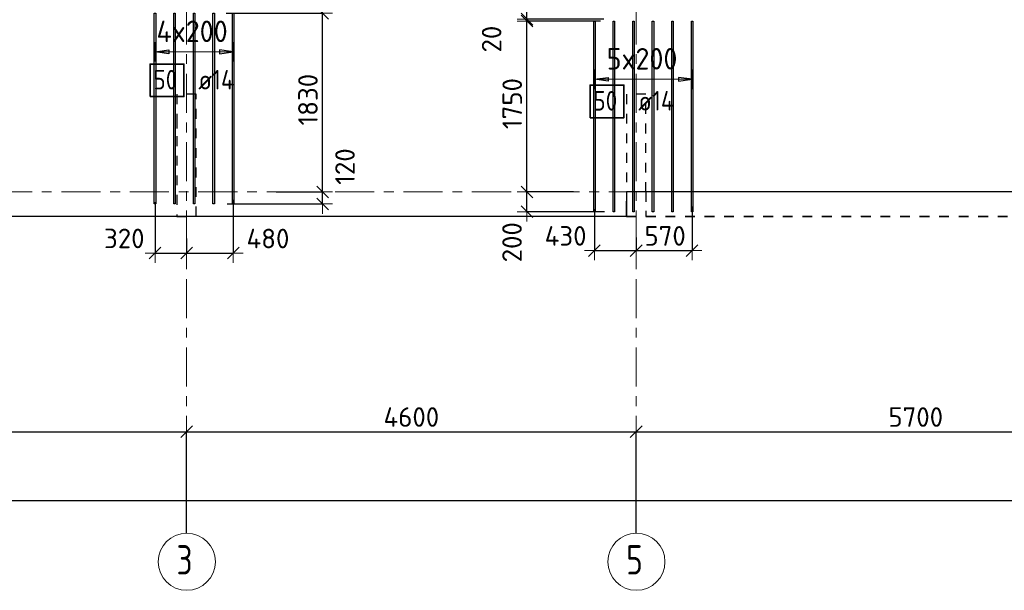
# Model space of a CAD drawing. Header units: metres. Extents: x -38 to 107, y -15 to 21.
# Tile 6 of 133: x 7 to 18, y -4 to 2. Entities that reach past the tile are written whole.
import ezdxf

# ---------------------------------------------------------------- set-up
doc = ezdxf.new("R2010")
doc.units = ezdxf.units.M
doc.header["$PDMODE"] = 65
for name, pattern in [('______11', [0.5, 0.4, -0.05, 0, -0.05]), ('______2', [0.0405, 0.03, -0.0105]), ('______3', [0.5, 0.4, -0.1]), ('______5', [1.1, 0.8, -0.1, 0.1, -0.1])]:
    doc.linetypes.add(name, pattern=pattern)
for name, color, linetype, lineweight in [('XR$2$Осевая линия (1)', 7, '______5', 13), ('XR$2$Размерная линия (1)', 7, 'Continuous', 13), ('XR$4$Балка (1)', 7, '______3', 13), ('XR$4$Перекрытие (1)', 7, 'Continuous', 35), ('XR$4$Размерная линия (1)', 7, 'Continuous', 13)]:
    doc.layers.add(name, color=color, linetype=linetype, lineweight=lineweight)
doc.layers.add('XR$4$Арм.стержн.Доп. Арм верхн.зоны Х', color=7, linetype='Continuous', lineweight=35, true_color=0x8c8cff)
doc.layers.add('XR$6$Стена_ бетон несущ.', color=7, linetype='Continuous', lineweight=70, true_color=0xb4b496)
doc.styles.add('ISOCPEUR', font='txt')
doc.dimstyles.new('DIMSTYLE_3', dxfattribs={"dimtxt": 0.2, "dimasz": 0.2, "dimexe": 0, "dimexo": 0, "dimgap": 0.1, "dimtad": 2, "dimdec": 0, "dimlfac": 1000, "dimrnd": 5, "dimzin": 12, "dimdsep": 46, "dimtxsty": 'ISOCPEUR', "dimblk1": 'ALL_ML_STRICH', "dimblk2": 'ALL_ML_STRICH', "dimsah": 1, "dimcen": 0, "dimclrd": 7, "dimclre": 256, "dimclrt": 7, "dimadec": 0, "dimazin": 0, "dimtfac": 1, "dimtdec": 0, "dimtix": 1, "dimtmove": 2, "dimatfit": 3, "dimfxl": 0, "dimtzin": 0, "dimlwd": 0, "dimlwe": -3, "dimarcsym": 0})
doc.dimstyles.new('DIMSTYLE_33', dxfattribs={"dimtxt": 0.2, "dimasz": 0.2, "dimexe": 0, "dimexo": 0, "dimgap": 0.1, "dimtad": 2, "dimdec": 0, "dimlfac": 1000, "dimrnd": 5, "dimzin": 12, "dimdsep": 46, "dimtxsty": 'ISOCPEUR', "dimblk1": 'ALL_ML_STRICH', "dimblk2": 'ALL_ML_STRICH', "dimsah": 1, "dimcen": 0, "dimclrd": 7, "dimclre": 256, "dimclrt": 7, "dimadec": 0, "dimazin": 0, "dimtfac": 1, "dimtdec": 0, "dimtix": 1, "dimtmove": 2, "dimatfit": 3, "dimfxl": 0, "dimtvp": 1.2, "dimtzin": 0, "dimlwd": 0, "dimlwe": -3, "dimarcsym": 0})
doc.dimstyles.new('DIMSTYLE_34', dxfattribs={"dimtxt": 0.2, "dimasz": 0.2, "dimexe": 0, "dimexo": 0, "dimgap": 0.1, "dimtad": 0, "dimdec": 0, "dimlfac": 1000, "dimrnd": 5, "dimzin": 12, "dimdsep": 46, "dimtxsty": 'ISOCPEUR', "dimblk1": 'ALL_ML_STRICH', "dimblk2": 'ALL_ML_STRICH', "dimsah": 1, "dimcen": 0, "dimclrd": 7, "dimclre": 256, "dimclrt": 7, "dimadec": 0, "dimazin": 0, "dimtfac": 1, "dimtdec": 0, "dimtix": 1, "dimtmove": 2, "dimatfit": 3, "dimfxl": 0, "dimtvp": 1.2, "dimtzin": 0, "dimlwd": 0, "dimlwe": -3, "dimarcsym": 0})

# ---------------------------------------------------------------- blocks, each defined once
blk = doc.blocks.new('ALL_ML_STRICH')
at = {"color": 0, "linetype": 'ByBlock', "lineweight": -2}
for p, q in [((-1, 0), (0.5, 0)), ((-0.3, -0.3), (0.3, 0.3)), ((0, -0.5), (0, 0.5))]:
    blk.add_line(p, q, dxfattribs=at)
blk = doc.blocks.new('*D12')
at = {"layer": 'DEFPOINTS', "color": 7, "linetype": 'Continuous', "lineweight": 13, "transparency": 33554687}
for p in [(0.5, -3.103), (0.5, -3.156), (61.6, -3.14)]:
    blk.add_point(p, dxfattribs=at)
at = {"layer": 'XR$2$Размерная линия (1)', "color": 9, "linetype": 'Continuous', "lineweight": -2, "true_color": 0xc7c7c7, "transparency": 33554687}
for p, q in [((0.5, -3.123), (0.5, -3.156)), ((61.6, -3.156), (61.6, -3.156))]:
    blk.add_line(p, q, dxfattribs=at)
at = {"layer": 'XR$2$Размерная линия (1)', "color": 7, "linetype": 'Continuous', "lineweight": -2, "transparency": 33554687}
blk.add_line((0.5, -3.156), (61.6, -3.156), dxfattribs=at)
at = {"layer": 'XR$2$Размерная линия (1)', "color": 7, "linetype": 'Continuous', "lineweight": 13, "transparency": 33554687, "xscale": 0.2, "yscale": 0.2, "zscale": 0.2, "rotation": 180}
blk.add_blockref('ALL_ML_STRICH', (0.5, -3.156), dxfattribs=at)
at = {"layer": 'XR$2$Размерная линия (1)', "color": 7, "linetype": 'Continuous', "lineweight": 13, "transparency": 33554687, "xscale": 0.2, "yscale": 0.2, "zscale": 0.2}
blk.add_blockref('ALL_ML_STRICH', (61.6, -3.156), dxfattribs=at)
at = {"layer": 'XR$2$Размерная линия (1)', "color": 7, "linetype": 'Continuous', "lineweight": 13, "transparency": 33554687, "insert": (31.1, -3.006), "char_height": 0.2, "width": 1, "attachment_point": 5, "style": 'ISOCPEUR'}
blk.add_mtext('\\A1;{61100}', dxfattribs=at)
blk = doc.blocks.new('*D14')
at = {"layer": 'DEFPOINTS', "color": 7, "linetype": 'Continuous', "lineweight": 13, "transparency": 33554687}
for p in [(4.5, -2.452), (4.5, -3.513), (9.15, -3.513)]:
    blk.add_point(p, dxfattribs=at)
at = {"layer": 'XR$2$Размерная линия (1)', "color": 9, "linetype": 'Continuous', "lineweight": -2, "true_color": 0xc7c7c7, "transparency": 33554687}
for p, q in [((4.5, -3.493), (4.5, -2.452)), ((9.15, -3.493), (9.15, -2.452))]:
    blk.add_line(p, q, dxfattribs=at)
at = {"layer": 'XR$2$Размерная линия (1)', "color": 7, "linetype": 'Continuous', "lineweight": -2, "transparency": 33554687}
blk.add_line((4.5, -2.452), (9.15, -2.452), dxfattribs=at)
at = {"layer": 'XR$2$Размерная линия (1)', "color": 7, "linetype": 'Continuous', "lineweight": 13, "transparency": 33554687, "xscale": 0.2, "yscale": 0.2, "zscale": 0.2, "rotation": 180}
blk.add_blockref('ALL_ML_STRICH', (4.5, -2.452), dxfattribs=at)
at = {"layer": 'XR$2$Размерная линия (1)', "color": 7, "linetype": 'Continuous', "lineweight": 13, "transparency": 33554687, "xscale": 0.2, "yscale": 0.2, "zscale": 0.2}
blk.add_blockref('ALL_ML_STRICH', (9.15, -2.452), dxfattribs=at)
at = {"layer": 'XR$2$Размерная линия (1)', "color": 7, "linetype": 'Continuous', "lineweight": 13, "transparency": 33554687, "insert": (6.825, -2.302), "char_height": 0.2, "width": 0.8, "attachment_point": 5, "style": 'ISOCPEUR'}
blk.add_mtext('\\A1;{4650}', dxfattribs=at)
blk = doc.blocks.new('*D15')
at = {"layer": 'DEFPOINTS', "color": 7, "linetype": 'Continuous', "lineweight": 13, "transparency": 33554687}
for p in [(9.15, -2.452), (9.15, -3.513), (13.75, -3.513)]:
    blk.add_point(p, dxfattribs=at)
at = {"layer": 'XR$2$Размерная линия (1)', "color": 9, "linetype": 'Continuous', "lineweight": -2, "true_color": 0xc7c7c7, "transparency": 33554687}
for p, q in [((9.15, -3.493), (9.15, -2.452)), ((13.75, -3.493), (13.75, -2.452))]:
    blk.add_line(p, q, dxfattribs=at)
at = {"layer": 'XR$2$Размерная линия (1)', "color": 7, "linetype": 'Continuous', "lineweight": -2, "transparency": 33554687}
blk.add_line((9.15, -2.452), (13.75, -2.452), dxfattribs=at)
at = {"layer": 'XR$2$Размерная линия (1)', "color": 7, "linetype": 'Continuous', "lineweight": 13, "transparency": 33554687, "xscale": 0.2, "yscale": 0.2, "zscale": 0.2, "rotation": 180}
blk.add_blockref('ALL_ML_STRICH', (9.15, -2.452), dxfattribs=at)
at = {"layer": 'XR$2$Размерная линия (1)', "color": 7, "linetype": 'Continuous', "lineweight": 13, "transparency": 33554687, "xscale": 0.2, "yscale": 0.2, "zscale": 0.2}
blk.add_blockref('ALL_ML_STRICH', (13.75, -2.452), dxfattribs=at)
at = {"layer": 'XR$2$Размерная линия (1)', "color": 7, "linetype": 'Continuous', "lineweight": 13, "transparency": 33554687, "insert": (11.45, -2.302), "char_height": 0.2, "width": 0.8, "attachment_point": 5, "style": 'ISOCPEUR'}
blk.add_mtext('\\A1;{4600}', dxfattribs=at)
blk = doc.blocks.new('*D16')
at = {"layer": 'DEFPOINTS', "color": 7, "linetype": 'Continuous', "lineweight": 13, "transparency": 33554687}
for p in [(13.75, -2.452), (13.75, -3.513), (19.45, -3.607)]:
    blk.add_point(p, dxfattribs=at)
at = {"layer": 'XR$2$Размерная линия (1)', "color": 9, "linetype": 'Continuous', "lineweight": -2, "true_color": 0xc7c7c7, "transparency": 33554687}
for p, q in [((13.75, -3.493), (13.75, -2.452)), ((19.45, -3.587), (19.45, -2.452))]:
    blk.add_line(p, q, dxfattribs=at)
at = {"layer": 'XR$2$Размерная линия (1)', "color": 7, "linetype": 'Continuous', "lineweight": -2, "transparency": 33554687}
blk.add_line((13.75, -2.452), (19.45, -2.452), dxfattribs=at)
at = {"layer": 'XR$2$Размерная линия (1)', "color": 7, "linetype": 'Continuous', "lineweight": 13, "transparency": 33554687, "xscale": 0.2, "yscale": 0.2, "zscale": 0.2, "rotation": 180}
blk.add_blockref('ALL_ML_STRICH', (13.75, -2.452), dxfattribs=at)
at = {"layer": 'XR$2$Размерная линия (1)', "color": 7, "linetype": 'Continuous', "lineweight": 13, "transparency": 33554687, "xscale": 0.2, "yscale": 0.2, "zscale": 0.2}
blk.add_blockref('ALL_ML_STRICH', (19.45, -2.452), dxfattribs=at)
at = {"layer": 'XR$2$Размерная линия (1)', "color": 7, "linetype": 'Continuous', "lineweight": 13, "transparency": 33554687, "insert": (16.61, -2.302), "char_height": 0.2, "width": 0.8, "attachment_point": 5, "style": 'ISOCPEUR'}
blk.add_mtext('\\A1;{5700}', dxfattribs=at)
blk = doc.blocks.new('*D332')
at = {"layer": 'DEFPOINTS', "color": 7, "linetype": 'Continuous', "lineweight": 13, "transparency": 33554687}
for p in [(8.828, -0.085), (9.15, -0.455), (8.828, -0.625)]:
    blk.add_point(p, dxfattribs=at)
at = {"layer": 'XR$4$Размерная линия (1)', "color": 9, "linetype": 'Continuous', "lineweight": -2, "true_color": 0xc7c7c7, "transparency": 33554687}
for p, q in [((8.828, -0.105), (8.828, -0.625)), ((9.15, -0.475), (9.15, -0.625))]:
    blk.add_line(p, q, dxfattribs=at)
at = {"layer": 'XR$4$Размерная линия (1)', "color": 7, "linetype": 'Continuous', "lineweight": -2, "transparency": 33554687}
blk.add_line((8.828, -0.625), (9.15, -0.625), dxfattribs=at)
at = {"layer": 'XR$4$Размерная линия (1)', "color": 7, "linetype": 'Continuous', "lineweight": 13, "transparency": 33554687, "xscale": 0.2, "yscale": 0.2, "zscale": 0.2, "rotation": 180}
blk.add_blockref('ALL_ML_STRICH', (8.828, -0.625), dxfattribs=at)
at = {"layer": 'XR$4$Размерная линия (1)', "color": 7, "linetype": 'Continuous', "lineweight": 13, "transparency": 33554687, "xscale": 0.2, "yscale": 0.2, "zscale": 0.2}
blk.add_blockref('ALL_ML_STRICH', (9.15, -0.625), dxfattribs=at)
at = {"layer": 'XR$4$Размерная линия (1)', "color": 7, "linetype": 'Continuous', "lineweight": 13, "transparency": 33554687, "insert": (8.513, -0.475), "char_height": 0.2, "width": 0.6, "attachment_point": 5, "style": 'ISOCPEUR'}
blk.add_mtext('\\A1;{320}', dxfattribs=at)
blk = doc.blocks.new('*D333')
at = {"layer": 'DEFPOINTS', "color": 7, "linetype": 'Continuous', "lineweight": 13, "transparency": 33554687}
for p in [(9.628, -0.061), (9.15, -0.455), (9.15, -0.625)]:
    blk.add_point(p, dxfattribs=at)
at = {"layer": 'XR$4$Размерная линия (1)', "color": 9, "linetype": 'Continuous', "lineweight": -2, "true_color": 0xc7c7c7, "transparency": 33554687}
for p, q in [((9.628, -0.081), (9.628, -0.625)), ((9.15, -0.475), (9.15, -0.625))]:
    blk.add_line(p, q, dxfattribs=at)
at = {"layer": 'XR$4$Размерная линия (1)', "color": 7, "linetype": 'Continuous', "lineweight": -2, "transparency": 33554687}
blk.add_line((9.15, -0.625), (9.628, -0.625), dxfattribs=at)
at = {"layer": 'XR$4$Размерная линия (1)', "color": 7, "linetype": 'Continuous', "lineweight": 13, "transparency": 33554687, "xscale": 0.2, "yscale": 0.2, "zscale": 0.2, "rotation": 180}
blk.add_blockref('ALL_ML_STRICH', (9.15, -0.625), dxfattribs=at)
at = {"layer": 'XR$4$Размерная линия (1)', "color": 7, "linetype": 'Continuous', "lineweight": 13, "transparency": 33554687, "xscale": 0.2, "yscale": 0.2, "zscale": 0.2}
blk.add_blockref('ALL_ML_STRICH', (9.628, -0.625), dxfattribs=at)
at = {"layer": 'XR$4$Размерная линия (1)', "color": 7, "linetype": 'Continuous', "lineweight": 13, "transparency": 33554687, "insert": (9.983, -0.476), "char_height": 0.2, "width": 0.6, "attachment_point": 5, "style": 'ISOCPEUR'}
blk.add_mtext('\\A1;{480}', dxfattribs=at)
blk = doc.blocks.new('*D334')
at = {"layer": 'DEFPOINTS', "color": 7, "linetype": 'Continuous', "lineweight": 13, "transparency": 33554687}
for p in [(10.048, 0), (9.545, -0.122), (10.542, -0.122)]:
    blk.add_point(p, dxfattribs=at)
at = {"layer": 'XR$4$Размерная линия (1)', "color": 9, "linetype": 'Continuous', "lineweight": -2, "true_color": 0xc7c7c7, "transparency": 33554687}
for p, q in [((10.068, 0), (10.542, 0)), ((9.565, -0.122), (10.542, -0.122))]:
    blk.add_line(p, q, dxfattribs=at)
at = {"layer": 'XR$4$Размерная линия (1)', "color": 7, "linetype": 'Continuous', "lineweight": -2, "transparency": 33554687}
blk.add_line((10.542, -0.122), (10.542, 0), dxfattribs=at)
at = {"layer": 'XR$4$Размерная линия (1)', "color": 7, "linetype": 'Continuous', "lineweight": 13, "transparency": 33554687, "xscale": 0.2, "yscale": 0.2, "zscale": 0.2}
for p, rotation in [((10.542, 0), 90), ((10.542, -0.122), 270)]:
    blk.add_blockref('ALL_ML_STRICH', p, dxfattribs=dict(at, rotation=rotation))
at = {"layer": 'XR$4$Размерная линия (1)', "color": 7, "linetype": 'Continuous', "lineweight": 13, "transparency": 33554687, "insert": (10.771, 0.26), "char_height": 0.2, "width": 0.6, "attachment_point": 5, "rotation": 90, "style": 'ISOCPEUR'}
blk.add_mtext('\\A1;{120}', dxfattribs=at)
blk = doc.blocks.new('*D335')
at = {"layer": 'DEFPOINTS', "color": 7, "linetype": 'Continuous', "lineweight": 13, "transparency": 33554687}
for p in [(9.537, 1.828), (10.048, 0), (10.542, 0)]:
    blk.add_point(p, dxfattribs=at)
at = {"layer": 'XR$4$Размерная линия (1)', "color": 9, "linetype": 'Continuous', "lineweight": -2, "true_color": 0xc7c7c7, "transparency": 33554687}
for p, q in [((9.557, 1.828), (10.542, 1.828)), ((10.068, 0), (10.542, 0))]:
    blk.add_line(p, q, dxfattribs=at)
at = {"layer": 'XR$4$Размерная линия (1)', "color": 7, "linetype": 'Continuous', "lineweight": -2, "transparency": 33554687}
blk.add_line((10.542, 0), (10.542, 1.828), dxfattribs=at)
at = {"layer": 'XR$4$Размерная линия (1)', "color": 7, "linetype": 'Continuous', "lineweight": 13, "transparency": 33554687, "xscale": 0.2, "yscale": 0.2, "zscale": 0.2}
for p, rotation in [((10.542, 1.828), 90), ((10.542, 0), 270)]:
    blk.add_blockref('ALL_ML_STRICH', p, dxfattribs=dict(at, rotation=rotation))
at = {"layer": 'XR$4$Размерная линия (1)', "color": 7, "linetype": 'Continuous', "lineweight": 13, "transparency": 33554687, "insert": (10.392, 0.944), "char_height": 0.2, "width": 0.8, "attachment_point": 5, "rotation": 90, "style": 'ISOCPEUR'}
blk.add_mtext('\\A1;{1830}', dxfattribs=at)
blk = doc.blocks.new('*D336')
at = {"layer": 'DEFPOINTS', "color": 7, "linetype": 'Continuous', "lineweight": 13, "transparency": 33554687}
for p in [(9.55, 1.919), (9.537, 1.828), (10.542, 1.828)]:
    blk.add_point(p, dxfattribs=at)
at = {"layer": 'XR$4$Размерная линия (1)', "color": 9, "linetype": 'Continuous', "lineweight": -2, "true_color": 0xc7c7c7, "transparency": 33554687}
for p, q in [((9.57, 1.919), (10.542, 1.919)), ((9.557, 1.828), (10.542, 1.828))]:
    blk.add_line(p, q, dxfattribs=at)
at = {"layer": 'XR$4$Размерная линия (1)', "color": 7, "linetype": 'Continuous', "lineweight": -2, "transparency": 33554687}
blk.add_line((10.542, 1.828), (10.542, 1.919), dxfattribs=at)
at = {"layer": 'XR$4$Размерная линия (1)', "color": 7, "linetype": 'Continuous', "lineweight": 13, "transparency": 33554687, "xscale": 0.2, "yscale": 0.2, "zscale": 0.2}
for p, rotation in [((10.542, 1.828), 270), ((10.542, 1.919), 90)]:
    blk.add_blockref('ALL_ML_STRICH', p, dxfattribs=dict(at, rotation=rotation))
at = {"layer": 'XR$4$Размерная линия (1)', "color": 7, "linetype": 'Continuous', "lineweight": 13, "transparency": 33554687, "insert": (10.705, 2.14), "char_height": 0.2, "width": 0.4, "attachment_point": 5, "rotation": 90, "style": 'ISOCPEUR'}
blk.add_mtext('\\A1;{90}', dxfattribs=at)
blk = doc.blocks.new('*D362')
at = {"layer": 'DEFPOINTS', "color": 7, "linetype": 'Continuous', "lineweight": 13, "transparency": 33554687}
for p in [(13.322, -0.154), (13.75, -0.445), (13.322, -0.599)]:
    blk.add_point(p, dxfattribs=at)
at = {"layer": 'XR$4$Размерная линия (1)', "color": 9, "linetype": 'Continuous', "lineweight": -2, "true_color": 0xc7c7c7, "transparency": 33554687}
for p, q in [((13.322, -0.174), (13.322, -0.599)), ((13.75, -0.465), (13.75, -0.599))]:
    blk.add_line(p, q, dxfattribs=at)
at = {"layer": 'XR$4$Размерная линия (1)', "color": 7, "linetype": 'Continuous', "lineweight": -2, "transparency": 33554687}
blk.add_line((13.322, -0.599), (13.75, -0.599), dxfattribs=at)
at = {"layer": 'XR$4$Размерная линия (1)', "color": 7, "linetype": 'Continuous', "lineweight": 13, "transparency": 33554687, "xscale": 0.2, "yscale": 0.2, "zscale": 0.2, "rotation": 180}
blk.add_blockref('ALL_ML_STRICH', (13.322, -0.599), dxfattribs=at)
at = {"layer": 'XR$4$Размерная линия (1)', "color": 7, "linetype": 'Continuous', "lineweight": 13, "transparency": 33554687, "xscale": 0.2, "yscale": 0.2, "zscale": 0.2}
blk.add_blockref('ALL_ML_STRICH', (13.75, -0.599), dxfattribs=at)
at = {"layer": 'XR$4$Размерная линия (1)', "color": 7, "linetype": 'Continuous', "lineweight": 13, "transparency": 33554687, "insert": (13.028, -0.449), "char_height": 0.2, "width": 0.6, "attachment_point": 5, "style": 'ISOCPEUR'}
blk.add_mtext('\\A1;{430}', dxfattribs=at)
blk = doc.blocks.new('*D363')
at = {"layer": 'DEFPOINTS', "color": 7, "linetype": 'Continuous', "lineweight": 13, "transparency": 33554687}
for p in [(14.322, -0.129), (13.75, -0.445), (13.75, -0.599)]:
    blk.add_point(p, dxfattribs=at)
at = {"layer": 'XR$4$Размерная линия (1)', "color": 9, "linetype": 'Continuous', "lineweight": -2, "true_color": 0xc7c7c7, "transparency": 33554687}
for p, q in [((14.322, -0.149), (14.322, -0.599)), ((13.75, -0.465), (13.75, -0.599))]:
    blk.add_line(p, q, dxfattribs=at)
at = {"layer": 'XR$4$Размерная линия (1)', "color": 7, "linetype": 'Continuous', "lineweight": -2, "transparency": 33554687}
blk.add_line((13.75, -0.599), (14.322, -0.599), dxfattribs=at)
at = {"layer": 'XR$4$Размерная линия (1)', "color": 7, "linetype": 'Continuous', "lineweight": 13, "transparency": 33554687, "xscale": 0.2, "yscale": 0.2, "zscale": 0.2, "rotation": 180}
blk.add_blockref('ALL_ML_STRICH', (13.75, -0.599), dxfattribs=at)
at = {"layer": 'XR$4$Размерная линия (1)', "color": 7, "linetype": 'Continuous', "lineweight": 13, "transparency": 33554687, "xscale": 0.2, "yscale": 0.2, "zscale": 0.2}
blk.add_blockref('ALL_ML_STRICH', (14.322, -0.599), dxfattribs=at)
at = {"layer": 'XR$4$Размерная линия (1)', "color": 7, "linetype": 'Continuous', "lineweight": 13, "transparency": 33554687, "insert": (14.046, -0.449), "char_height": 0.2, "width": 0.6, "attachment_point": 5, "style": 'ISOCPEUR'}
blk.add_mtext('\\A1;{570}', dxfattribs=at)
blk = doc.blocks.new('*D364')
at = {"layer": 'DEFPOINTS', "color": 7, "linetype": 'Continuous', "lineweight": 13, "transparency": 33554687}
for p in [(13.129, 0), (12.632, -0.202), (13.447, -0.202)]:
    blk.add_point(p, dxfattribs=at)
at = {"layer": 'XR$4$Размерная линия (1)', "color": 9, "linetype": 'Continuous', "lineweight": -2, "true_color": 0xc7c7c7, "transparency": 33554687}
for p, q in [((13.109, 0), (12.632, 0)), ((13.427, -0.202), (12.632, -0.202))]:
    blk.add_line(p, q, dxfattribs=at)
at = {"layer": 'XR$4$Размерная линия (1)', "color": 7, "linetype": 'Continuous', "lineweight": -2, "transparency": 33554687}
blk.add_line((12.632, -0.202), (12.632, 0), dxfattribs=at)
at = {"layer": 'XR$4$Размерная линия (1)', "color": 7, "linetype": 'Continuous', "lineweight": 13, "transparency": 33554687, "xscale": 0.2, "yscale": 0.2, "zscale": 0.2}
for p, rotation in [((12.632, 0), 90), ((12.632, -0.202), 270)]:
    blk.add_blockref('ALL_ML_STRICH', p, dxfattribs=dict(at, rotation=rotation))
at = {"layer": 'XR$4$Размерная линия (1)', "color": 7, "linetype": 'Continuous', "lineweight": 13, "transparency": 33554687, "insert": (12.48, -0.514), "char_height": 0.2, "width": 0.6, "attachment_point": 5, "rotation": 90, "style": 'ISOCPEUR'}
blk.add_mtext('\\A1;{200}', dxfattribs=at)
blk = doc.blocks.new('*D365')
at = {"layer": 'DEFPOINTS', "color": 7, "linetype": 'Continuous', "lineweight": 13, "transparency": 33554687}
for p in [(13.406, 1.748), (12.632, 0), (13.129, 0)]:
    blk.add_point(p, dxfattribs=at)
at = {"layer": 'XR$4$Размерная линия (1)', "color": 9, "linetype": 'Continuous', "lineweight": -2, "true_color": 0xc7c7c7, "transparency": 33554687}
for p, q in [((13.386, 1.748), (12.632, 1.748)), ((13.109, 0), (12.632, 0))]:
    blk.add_line(p, q, dxfattribs=at)
at = {"layer": 'XR$4$Размерная линия (1)', "color": 7, "linetype": 'Continuous', "lineweight": -2, "transparency": 33554687}
blk.add_line((12.632, 0), (12.632, 1.748), dxfattribs=at)
at = {"layer": 'XR$4$Размерная линия (1)', "color": 7, "linetype": 'Continuous', "lineweight": 13, "transparency": 33554687, "xscale": 0.2, "yscale": 0.2, "zscale": 0.2}
for p, rotation in [((12.632, 1.748), 90), ((12.632, 0), 270)]:
    blk.add_blockref('ALL_ML_STRICH', p, dxfattribs=dict(at, rotation=rotation))
at = {"layer": 'XR$4$Размерная линия (1)', "color": 7, "linetype": 'Continuous', "lineweight": 13, "transparency": 33554687, "insert": (12.482, 0.904), "char_height": 0.2, "width": 0.8, "attachment_point": 5, "rotation": 90, "style": 'ISOCPEUR'}
blk.add_mtext('\\A1;{1750}', dxfattribs=at)
blk = doc.blocks.new('*D366')
at = {"layer": 'DEFPOINTS', "color": 7, "linetype": 'Continuous', "lineweight": 13, "transparency": 33554687}
for p in [(12.632, 1.748), (13.406, 1.748), (13.439, 1.768)]:
    blk.add_point(p, dxfattribs=at)
at = {"layer": 'XR$4$Размерная линия (1)', "color": 9, "linetype": 'Continuous', "lineweight": -2, "true_color": 0xc7c7c7, "transparency": 33554687}
for p, q in [((13.419, 1.768), (12.632, 1.768)), ((13.386, 1.748), (12.632, 1.748))]:
    blk.add_line(p, q, dxfattribs=at)
at = {"layer": 'XR$4$Размерная линия (1)', "color": 7, "linetype": 'Continuous', "lineweight": -2, "transparency": 33554687}
blk.add_line((12.632, 1.748), (12.632, 1.768), dxfattribs=at)
at = {"layer": 'XR$4$Размерная линия (1)', "color": 7, "linetype": 'Continuous', "lineweight": 13, "transparency": 33554687, "xscale": 0.2, "yscale": 0.2, "zscale": 0.2}
for p, rotation in [((12.632, 1.748), 270), ((12.632, 1.768), 90)]:
    blk.add_blockref('ALL_ML_STRICH', p, dxfattribs=dict(at, rotation=rotation))
at = {"layer": 'XR$4$Размерная линия (1)', "color": 7, "linetype": 'Continuous', "lineweight": 13, "transparency": 33554687, "insert": (12.271, 1.564), "char_height": 0.2, "width": 0.4, "attachment_point": 5, "rotation": 90, "style": 'ISOCPEUR'}
blk.add_mtext('\\A1;{20}', dxfattribs=at)
blk = doc.blocks.new('*D367')
at = {"layer": 'DEFPOINTS', "color": 7, "linetype": 'Continuous', "lineweight": 13, "transparency": 33554687}
for p in [(12.986, 3.3), (12.632, 1.768), (13.439, 1.768)]:
    blk.add_point(p, dxfattribs=at)
at = {"layer": 'XR$4$Размерная линия (1)', "color": 9, "linetype": 'Continuous', "lineweight": -2, "true_color": 0xc7c7c7, "transparency": 33554687}
for p, q in [((12.966, 3.3), (12.632, 3.3)), ((13.419, 1.768), (12.632, 1.768))]:
    blk.add_line(p, q, dxfattribs=at)
at = {"layer": 'XR$4$Размерная линия (1)', "color": 7, "linetype": 'Continuous', "lineweight": -2, "transparency": 33554687}
blk.add_line((12.632, 1.768), (12.632, 3.3), dxfattribs=at)
at = {"layer": 'XR$4$Размерная линия (1)', "color": 7, "linetype": 'Continuous', "lineweight": 13, "transparency": 33554687, "xscale": 0.2, "yscale": 0.2, "zscale": 0.2}
for p, rotation in [((12.632, 3.3), 90), ((12.632, 1.768), 270)]:
    blk.add_blockref('ALL_ML_STRICH', p, dxfattribs=dict(at, rotation=rotation))
at = {"layer": 'XR$4$Размерная линия (1)', "color": 7, "linetype": 'Continuous', "lineweight": 13, "transparency": 33554687, "insert": (12.482, 2.564), "char_height": 0.2, "width": 0.8, "attachment_point": 5, "rotation": 90, "style": 'ISOCPEUR'}
blk.add_mtext('\\A1;{1530}', dxfattribs=at)

msp = doc.modelspace()

# ---------------------------------------------------------------- linework, layer by layer
at = {"layer": 'XR$2$Осевая линия (1)', "color": 253, "linetype": '______11', "lineweight": 13, "true_color": 0xa0a0a0, "transparency": 33554687}
for p, q in [((9.15, -3.39), (9.15, 19.78)), ((13.75, -3.39), (13.75, 8.13)), ((-2.63, 0), (62.6, 0))]:
    msp.add_line(p, q, dxfattribs=at)
at = {"layer": 'XR$2$Осевая линия (1)', "color": 7, "linetype": 'Continuous', "lineweight": 13, "transparency": 33554687}
for centre in [(9.1524, -3.7819), (13.7524, -3.7819)]:
    msp.add_circle(centre, 0.2924, dxfattribs=at)
at = {"layer": 'XR$4$Арм.стержн.Доп. Арм верхн.зоны Х', "color": 253, "linetype": 'Continuous', "lineweight": -3, "true_color": 0xa0a0a0, "transparency": 33554687}
for p, q in [((8.8275, 1.4334), (8.8275, 1.5334)), ((9.6275, 1.4334), (9.6275, 1.5334)), ((8.8275, 1.4334), (8.8275, 1.3334)), ((9.6275, 1.4334), (9.6275, 1.3334)), ((13.3223, 1.1528), (13.3223, 1.2528)), ((14.3223, 1.1528), (14.3223, 1.2528)), ((13.3223, 1.1528), (13.3223, 1.0528)), ((14.3223, 1.1528), (14.3223, 1.0528))]:
    msp.add_line(p, q, dxfattribs=at)
at = {"layer": 'XR$4$Арм.стержн.Доп. Арм верхн.зоны Х', "color": 7, "linetype": 'Continuous', "lineweight": 25, "transparency": 33554687}
for p, q in [((8.8275, 1.4334), (8.9675, 1.4534)), ((8.9675, 1.4134), (8.8275, 1.4334)), ((8.9675, 1.4534), (8.9675, 1.4134)), ((9.6275, 1.4334), (9.4875, 1.4534)), ((9.4875, 1.4534), (9.4875, 1.4134)), ((9.4875, 1.4134), (9.6275, 1.4334)), ((13.3223, 1.1528), (13.4623, 1.1728)), ((13.4623, 1.1328), (13.3223, 1.1528)), ((13.4623, 1.1728), (13.4623, 1.1328)), ((14.3223, 1.1528), (14.1823, 1.1728)), ((14.1823, 1.1728), (14.1823, 1.1328)), ((14.1823, 1.1328), (14.3223, 1.1528))]:
    msp.add_line(p, q, dxfattribs=at)
at = {"layer": 'XR$4$Арм.стержн.Доп. Арм верхн.зоны Х', "color": 7, "linetype": 'Continuous', "lineweight": 13, "transparency": 33554687}
for p, q in [((8.8275, 1.4334), (8.8275, 1.4334)), ((8.8275, 1.4334), (9.6275, 1.4334)), ((9.6275, 1.4334), (9.6275, 1.4334)), ((13.3223, 1.1528), (13.3223, 1.1528)), ((13.3223, 1.1528), (14.3223, 1.1528)), ((14.3223, 1.1528), (14.3223, 1.1528))]:
    msp.add_line(p, q, dxfattribs=at)
at = {"layer": 'XR$4$Арм.стержн.Доп. Арм верхн.зоны Х', "color": 7, "linetype": 'Continuous', "lineweight": 25, "transparency": 33554687}
for points in [[(8.8205, -0.1221), (8.8205, 1.8279), (8.8345, 1.8279), (8.8345, -0.1221), (8.8205, -0.1221)], [(9.0205, -0.1221), (9.0205, 1.8279), (9.0345, 1.8279), (9.0345, -0.1221), (9.0205, -0.1221)], [(9.2205, -0.1221), (9.2205, 1.8279), (9.2345, 1.8279), (9.2345, -0.1221), (9.2205, -0.1221)], [(9.4205, -0.1221), (9.4205, 1.8279), (9.4345, 1.8279), (9.4345, -0.1221), (9.4205, -0.1221)], [(9.6205, -0.1221), (9.6205, 1.8279), (9.6345, 1.8279), (9.6345, -0.1221), (9.6205, -0.1221)], [(13.3293, 1.7478), (13.3293, -0.2022), (13.3153, -0.2022), (13.3153, 1.7478), (13.3293, 1.7478)], [(13.5293, 1.7478), (13.5293, -0.2022), (13.5153, -0.2022), (13.5153, 1.7478), (13.5293, 1.7478)], [(13.7293, 1.7478), (13.7293, -0.2022), (13.7153, -0.2022), (13.7153, 1.7478), (13.7293, 1.7478)], [(13.9293, 1.7478), (13.9293, -0.2022), (13.9153, -0.2022), (13.9153, 1.7478), (13.9293, 1.7478)], [(14.1293, 1.7478), (14.1293, -0.2022), (14.1153, -0.2022), (14.1153, 1.7478), (14.1293, 1.7478)], [(14.3293, 1.7478), (14.3293, -0.2022), (14.3153, -0.2022), (14.3153, 1.7478), (14.3293, 1.7478)]]:
    msp.add_lwpolyline(points, dxfattribs=at)
at = {"layer": 'XR$4$Арм.стержн.Доп. Арм верхн.зоны Х', "color": 7, "linetype": 'Continuous', "lineweight": 35, "transparency": 33554687}
for points in [[(8.7771, 0.9752), (9.1238, 0.9752), (9.1238, 1.3086), (8.7771, 1.3086), (8.7771, 0.9752)], [(13.2777, 0.7597), (13.6244, 0.7597), (13.6244, 1.093), (13.2777, 1.093), (13.2777, 0.7597)]]:
    msp.add_lwpolyline(points, dxfattribs=at)
at = {"layer": 'XR$4$Балка (1)', "color": 7, "linetype": '______2', "lineweight": 25, "transparency": 33554687}
for p, q in [((13.6501, -0.2498), (19.55, -0.2495)), ((19.55, -0.2498), (13.6501, -0.2498))]:
    msp.add_line(p, q, dxfattribs=at)
at = {"layer": 'XR$4$Перекрытие (1)', "color": 7, "linetype": 'Continuous', "lineweight": 25, "transparency": 33554687}
for p, q in [((13.6501, 0.0002), (13.6501, -0.2498)), ((19.55, 0.0002), (13.6501, 0.0002)), ((13.6501, -0.2498), (0.25, -0.2498))]:
    msp.add_line(p, q, dxfattribs=at)
at = {"layer": 'XR$6$Стена_ бетон несущ.', "color": 253, "linetype": '______2', "lineweight": -3, "true_color": 0xa0a0a0, "transparency": 33554687}
for p, q in [((9.25, 1), (9.05, 1)), ((9.05, 1), (9.05, 0.75)), ((9.25, 0.75), (9.25, 1)), ((13.85, 1), (13.65, 1)), ((13.65, 1), (13.65, 0)), ((13.85, 0), (13.85, 1)), ((9.05, 0.75), (9.05, 0.5702)), ((9.25, -0.25), (9.25, 0.75)), ((9.05, 0.5702), (9.05, -0.25)), ((13.65, 0), (13.6501, 0)), ((13.6501, -0.194), (13.6501, 0)), ((13.85, 0), (13.85, -0.194)), ((13.6501, -0.25), (13.6501, -0.194)), ((13.85, -0.194), (13.85, -0.25)), ((9.05, -0.25), (9.25, -0.25)), ((13.6501, -0.25), (13.85, -0.25))]:
    msp.add_line(p, q, dxfattribs=at)

# ---------------------------------------------------------------- texts
at = {"layer": 'XR$2$Осевая линия (1)', "color": 7, "linetype": 'Continuous', "lineweight": 13, "transparency": 33554687, "char_height": 0.3, "width": 0.326407, "attachment_point": 7, "style": 'ISOCPEUR'}
for s, insert in [('\\W0.78;3', (9.0474, -3.9124)), ('\\W0.78;5', (13.6474, -3.9124))]:
    msp.add_mtext(s, dxfattribs=dict(at, insert=insert))
at = {"layer": 'XR$4$Арм.стержн.Доп. Арм верхн.зоны Х', "color": 7, "linetype": 'Continuous', "lineweight": 13, "transparency": 33554687, "char_height": 0.22, "attachment_point": 7, "style": 'ISOCPEUR'}
for s, insert, width in [('\\W0.95;4x200', (8.8425, 1.5334), 0.895564), ('\\W0.95;5x200', (13.4483, 1.2528), 0.873359)]:
    msp.add_mtext(s, dxfattribs=dict(at, insert=insert, width=width))
at = {"layer": 'XR$4$Арм.стержн.Доп. Арм верхн.зоны Х', "color": 7, "linetype": 'Continuous', "lineweight": 25, "transparency": 33554687, "char_height": 0.2, "attachment_point": 7, "style": 'ISOCPEUR'}
for s, insert, width in [('\\W0.87;50', (8.8104, 1.0486), 0.367208), ('\\W0.89; ø14 ', (9.1571, 1.0486), 0.769432), ('\\W0.87;50', (13.311, 0.833), 0.367208), ('\\W0.89; ø14 ', (13.6577, 0.833), 0.769432)]:
    msp.add_mtext(s, dxfattribs=dict(at, insert=insert, width=width))

# ---------------------------------------------------------------- dimensions: what is measured, and where the dimension line sits
at = {"layer": 'XR$2$Размерная линия (1)', "color": 7, "linetype": 'Continuous', "lineweight": 13, "transparency": 33554687}
for base, p1, p2, picture, middle in [((9.15, -2.452), (4.5, -3.4932), (9.15, -3.4932), '*D14', (6.825, -2.302)), ((13.75, -2.452), (9.15, -3.4932), (13.75, -3.4932), '*D15', (11.45, -2.302)), ((19.45, -2.452), (13.75, -3.4932), (19.45, -3.5875), '*D16', (16.61, -2.302)), ((61.6, -3.1563), (0.5, -3.1233), (61.6, -3.1563), '*D12', (31.1, -3.0063))]:
    dim = msp.add_linear_dim(base=base, p1=p1, p2=p2, dimstyle='DIMSTYLE_3', override={"dimpost": '<>', "dimclrd": 7, "dimclre": 9, "dimclrt": 7, "dimlwd": 0, "dimlwe": 65533}, dxfattribs=at)
    dim.commit()
    dim.dimension.update_dxf_attribs({"geometry": picture, "text_midpoint": middle, "dimtype": 160})
at = {"layer": 'XR$4$Размерная линия (1)', "color": 7, "linetype": 'Continuous', "lineweight": 13, "transparency": 33554687}
for base, p1, p2, dimstyle, picture, middle in [((12.6323, 3.3), (13.4187, 1.7678), (12.9657, 3.3), 'DIMSTYLE_3', '*D367', (12.4823, 2.5639)), ((10.5419, 1.9185), (9.5574, 1.8279), (9.57, 1.9185), 'DIMSTYLE_34', '*D336', (10.7052, 2.1395)), ((10.5419, 1.8279), (10.0683, 0), (9.5574, 1.8279), 'DIMSTYLE_3', '*D335', (10.3919, 0.944)), ((12.6323, 1.7678), (13.3862, 1.7478), (13.4187, 1.7678), 'DIMSTYLE_33', '*D366', (12.2706, 1.5641)), ((12.6323, 1.7478), (13.1093, 0), (13.3862, 1.7478), 'DIMSTYLE_3', '*D365', (12.4823, 0.9039)), ((10.5419, 0), (9.5655, -0.1221), (10.0683, 0), 'DIMSTYLE_34', '*D334', (10.7706, 0.2601)), ((12.6323, 0), (13.4272, -0.2022), (13.1093, 0), 'DIMSTYLE_33', '*D364', (12.4804, -0.514))]:
    dim = msp.add_linear_dim(base=base, p1=p1, p2=p2, angle=90, dimstyle=dimstyle, override={"dimpost": '<>', "dimclrd": 7, "dimclre": 9, "dimclrt": 7, "dimlwd": 0, "dimlwe": 65533}, dxfattribs=at)
    dim.commit()
    dim.dimension.update_dxf_attribs({"geometry": picture, "text_midpoint": middle, "dimtype": 160})
for base, p1, p2, picture, middle in [((9.15, -0.62516), (8.82752, -0.10549), (9.15, -0.47504), '*D332', (8.51346, -0.47474)), ((9.62752, -0.62516), (9.15, -0.47504), (9.62752, -0.08058), '*D333', (9.98338, -0.47562)), ((13.75, -0.5989), (13.3223, -0.1744), (13.75, -0.465), '*D362', (13.0282, -0.4488)), ((14.3223, -0.5989), (13.75, -0.465), (14.3223, -0.1495), '*D363', (14.0462, -0.4489))]:
    dim = msp.add_linear_dim(base=base, p1=p1, p2=p2, dimstyle='DIMSTYLE_33', override={"dimpost": '<>', "dimclrd": 7, "dimclre": 9, "dimclrt": 7, "dimlwd": 0, "dimlwe": 65533}, dxfattribs=at)
    dim.commit()
    dim.dimension.update_dxf_attribs({"geometry": picture, "text_midpoint": middle, "dimtype": 160})

doc.saveas('drawing.dxf')
